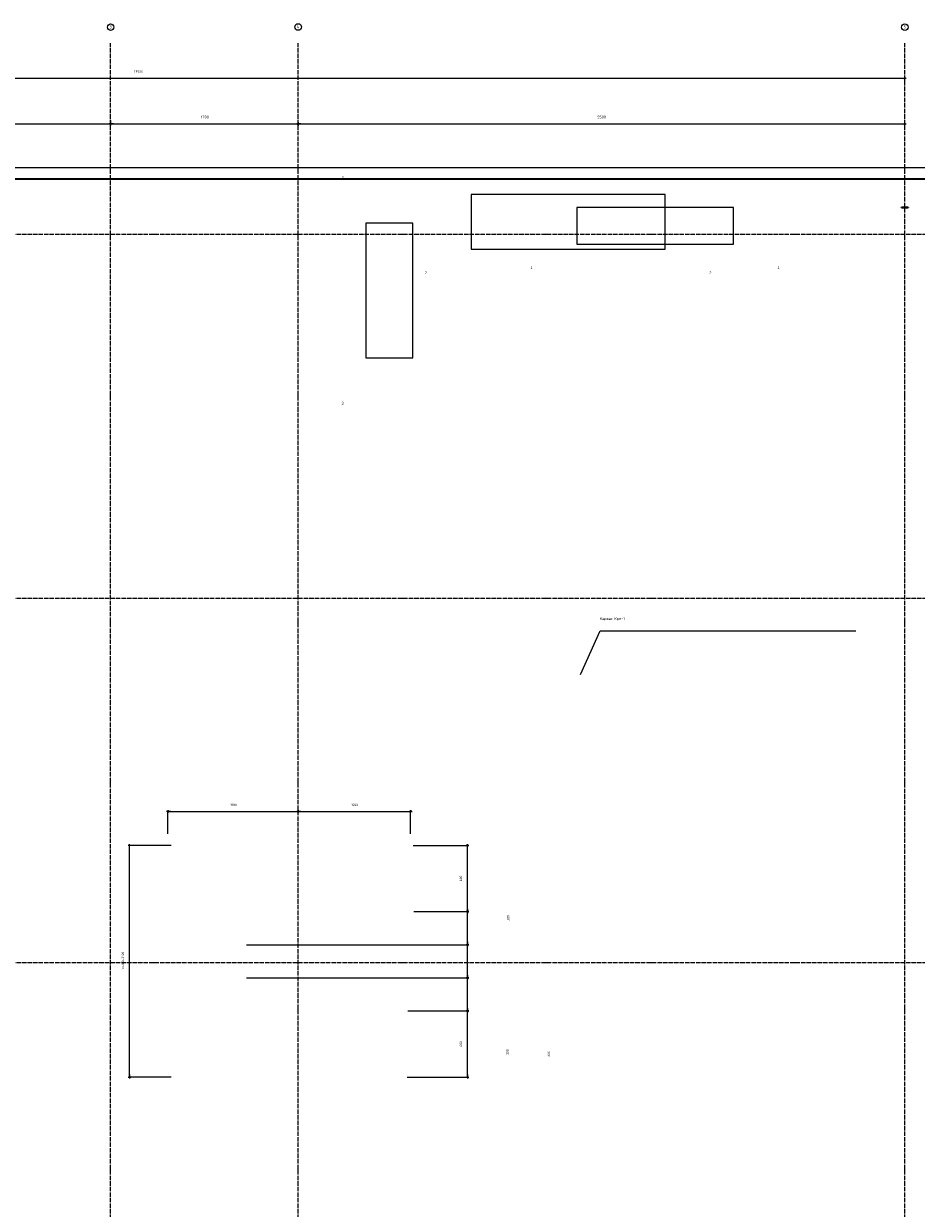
# Model space of a CAD drawing. Header units: millimetres. Extents: x -3170 to 89801, y -74170 to 82422.
# Tile 92 of 105: x 65912 to 74005, y 58952 to 69687. Entities that reach past the tile are written whole.
import ezdxf

# ---------------------------------------------------------------- set-up
doc = ezdxf.new("R2010")
doc.units = ezdxf.units.MM
doc.header["$PDMODE"] = 65
for name, pattern in [('______11', [50, 40, -5, 0, -5]), ('______3', [50, 40, -10]), ('______5', [110, 80, -10, 10, -10])]:
    doc.linetypes.add(name, pattern=pattern)
for name, color, linetype, lineweight in [('Standard', 7, 'Continuous', 25), ('Балка_ общее', 7, '______3', 13), ('Размерная линия_ общее', 7, 'Continuous', 13)]:
    doc.layers.add(name, color=color, linetype=linetype, lineweight=lineweight)
doc.layers.add('Осевая линия_ общее', color=7, linetype='______5', lineweight=13, true_color=0xa0a0a0)
doc.styles.add('ARIAL', font='ARIAL.TTF')
doc.styles.add('ISOCPEUR', font='ISOCPEUR')
doc.dimstyles.new('DIMSTYLE_17', dxfattribs={"dimtxt": 22, "dimasz": 25, "dimexe": 0, "dimexo": 0, "dimgap": 11, "dimtad": 2, "dimdec": 0, "dimrnd": 1, "dimzin": 12, "dimdsep": 46, "dimtxsty": 'ISOCPEUR', "dimblk1": 'ALL_ML_STRICH', "dimblk2": 'ALL_ML_STRICH', "dimsah": 1, "dimcen": 0, "dimclrd": 7, "dimclre": 256, "dimclrt": 7, "dimadec": 0, "dimazin": 0, "dimtfac": 1, "dimtdec": 0, "dimtix": 1, "dimtmove": 2, "dimatfit": 3, "dimfxl": 0, "dimtzin": 0, "dimlwd": 0, "dimlwe": -3, "dimarcsym": 0})
doc.dimstyles.new('DIMSTYLE_3', dxfattribs={"dimtxt": 22, "dimasz": 25, "dimexe": 0, "dimexo": 0, "dimgap": 11, "dimtad": 2, "dimdec": 0, "dimrnd": 5, "dimzin": 12, "dimdsep": 46, "dimtxsty": 'ISOCPEUR', "dimblk1": 'ALL_ML_STRICH', "dimblk2": 'ALL_ML_STRICH', "dimsah": 1, "dimcen": 0, "dimclrd": 7, "dimclre": 256, "dimclrt": 7, "dimadec": 0, "dimazin": 0, "dimtfac": 1, "dimtdec": 0, "dimtix": 1, "dimtmove": 2, "dimatfit": 3, "dimfxl": 0, "dimtzin": 0, "dimlwd": 0, "dimlwe": -3, "dimarcsym": 0})
doc.dimstyles.new('DIMSTYLE_5', dxfattribs={"dimtxt": 25, "dimasz": 25, "dimexe": 0, "dimexo": 0, "dimgap": 12.5, "dimtad": 2, "dimdec": 0, "dimrnd": 5, "dimzin": 12, "dimdsep": 46, "dimtxsty": 'ISOCPEUR', "dimblk1": 'ALL_ML_STRICH', "dimblk2": 'ALL_ML_STRICH', "dimsah": 1, "dimcen": 0, "dimclrd": 7, "dimclre": 256, "dimclrt": 7, "dimadec": 0, "dimazin": 0, "dimtfac": 1, "dimtdec": 0, "dimtix": 1, "dimtmove": 2, "dimatfit": 3, "dimfxl": 0, "dimtzin": 0, "dimlwd": 0, "dimlwe": -3, "dimarcsym": 0})
doc.dimstyles.new('DIMSTYLE_6', dxfattribs={"dimtxt": 22, "dimasz": 25, "dimexe": 0, "dimexo": 0, "dimgap": 11, "dimtad": 0, "dimdec": 0, "dimrnd": 5, "dimzin": 12, "dimdsep": 46, "dimtxsty": 'ISOCPEUR', "dimblk1": 'ALL_ML_STRICH', "dimblk2": 'ALL_ML_STRICH', "dimsah": 1, "dimcen": 0, "dimclrd": 7, "dimclre": 256, "dimclrt": 7, "dimadec": 0, "dimazin": 0, "dimtfac": 1, "dimtdec": 0, "dimtix": 1, "dimtmove": 2, "dimatfit": 3, "dimfxl": 0, "dimtzin": 0, "dimlwd": 0, "dimlwe": -3, "dimarcsym": 0})
doc.dimstyles.new('DIMSTYLE_7', dxfattribs={"dimtxt": 22, "dimasz": 25, "dimexe": 0, "dimexo": 0, "dimgap": 11, "dimtad": 0, "dimdec": 0, "dimrnd": 5, "dimzin": 12, "dimdsep": 46, "dimtxsty": 'ISOCPEUR', "dimblk1": 'ALL_ML_STRICH', "dimblk2": 'ALL_ML_STRICH', "dimsah": 1, "dimcen": 0, "dimclrd": 7, "dimclre": 256, "dimclrt": 7, "dimadec": 0, "dimazin": 0, "dimtfac": 1, "dimtdec": 0, "dimtix": 1, "dimtmove": 2, "dimatfit": 3, "dimfxl": 0, "dimtzin": 0, "dimlwd": 0, "dimlwe": -3, "dimarcsym": 0})

# ---------------------------------------------------------------- blocks, each defined once
blk = doc.blocks.new('ALL_ML_STRICH')
at = {"color": 0, "linetype": 'ByBlock', "lineweight": -2}
for p, q in [((-1, 0), (0.5, 0)), ((-0.3, -0.3), (0.3, 0.3)), ((0, -0.5), (0, 0.5))]:
    blk.add_line(p, q, dxfattribs=at)
blk = doc.blocks.new('*D84')
at = {"layer": 'DEFPOINTS', "color": 7, "linetype": 'Continuous', "lineweight": 13, "transparency": 33554687}
for p in [(61200, 68778), (61200, 68758), (66700, 68799)]:
    blk.add_point(p, dxfattribs=at)
at = {"layer": 'Балка_ общее', "color": 251, "linetype": 'Continuous', "lineweight": -2, "true_color": 0x656565, "transparency": 33554687}
for p, q in [((61200, 68768), (61200, 68778)), ((66700, 68809), (66700, 68778))]:
    blk.add_line(p, q, dxfattribs=at)
at = {"layer": 'Балка_ общее', "color": 7, "linetype": 'Continuous', "lineweight": -2, "transparency": 33554687}
blk.add_line((61200, 68778), (66700, 68778), dxfattribs=at)
at = {"layer": 'Балка_ общее', "color": 7, "linetype": 'Continuous', "lineweight": 13, "transparency": 33554687, "xscale": 25, "yscale": 25, "zscale": 25, "rotation": 180}
blk.add_blockref('ALL_ML_STRICH', (61200, 68778), dxfattribs=at)
at = {"layer": 'Балка_ общее', "color": 7, "linetype": 'Continuous', "lineweight": 13, "transparency": 33554687, "xscale": 25, "yscale": 25, "zscale": 25}
blk.add_blockref('ALL_ML_STRICH', (66700, 68778), dxfattribs=at)
at = {"layer": 'Балка_ общее', "color": 7, "linetype": 'Continuous', "lineweight": 13, "transparency": 33554687, "insert": (63951, 68841), "char_height": 25, "width": 100, "attachment_point": 5, "style": 'ISOCPEUR'}
blk.add_mtext('\\A1;{5500}', dxfattribs=at)
blk = doc.blocks.new('*D85')
at = {"layer": 'DEFPOINTS', "color": 7, "linetype": 'Continuous', "lineweight": 13, "transparency": 33554687}
for p in [(66700, 68799), (66700, 68778), (68400, 68758)]:
    blk.add_point(p, dxfattribs=at)
at = {"layer": 'Балка_ общее', "color": 251, "linetype": 'Continuous', "lineweight": -2, "true_color": 0x656565, "transparency": 33554687}
for p, q in [((66700, 68809), (66700, 68778)), ((68400, 68768), (68400, 68778))]:
    blk.add_line(p, q, dxfattribs=at)
at = {"layer": 'Балка_ общее', "color": 7, "linetype": 'Continuous', "lineweight": -2, "transparency": 33554687}
blk.add_line((66700, 68778), (68400, 68778), dxfattribs=at)
at = {"layer": 'Балка_ общее', "color": 7, "linetype": 'Continuous', "lineweight": 13, "transparency": 33554687, "xscale": 25, "yscale": 25, "zscale": 25, "rotation": 180}
blk.add_blockref('ALL_ML_STRICH', (66700, 68778), dxfattribs=at)
at = {"layer": 'Балка_ общее', "color": 7, "linetype": 'Continuous', "lineweight": 13, "transparency": 33554687, "xscale": 25, "yscale": 25, "zscale": 25}
blk.add_blockref('ALL_ML_STRICH', (68400, 68778), dxfattribs=at)
at = {"layer": 'Балка_ общее', "color": 7, "linetype": 'Continuous', "lineweight": 13, "transparency": 33554687, "insert": (67554, 68841), "char_height": 25, "width": 100, "attachment_point": 5, "style": 'ISOCPEUR'}
blk.add_mtext('\\A1;{1700}', dxfattribs=at)
blk = doc.blocks.new('*D86')
at = {"layer": 'DEFPOINTS', "color": 7, "linetype": 'Continuous', "lineweight": 13, "transparency": 33554687}
for p in [(68400, 68778), (68400, 68758), (73900, 68716)]:
    blk.add_point(p, dxfattribs=at)
at = {"layer": 'Балка_ общее', "color": 251, "linetype": 'Continuous', "lineweight": -2, "true_color": 0x656565, "transparency": 33554687}
for p, q in [((68400, 68768), (68400, 68778)), ((73900, 68726), (73900, 68778))]:
    blk.add_line(p, q, dxfattribs=at)
at = {"layer": 'Балка_ общее', "color": 7, "linetype": 'Continuous', "lineweight": -2, "transparency": 33554687}
blk.add_line((68400, 68778), (73900, 68778), dxfattribs=at)
at = {"layer": 'Балка_ общее', "color": 7, "linetype": 'Continuous', "lineweight": 13, "transparency": 33554687, "xscale": 25, "yscale": 25, "zscale": 25, "rotation": 180}
blk.add_blockref('ALL_ML_STRICH', (68400, 68778), dxfattribs=at)
at = {"layer": 'Балка_ общее', "color": 7, "linetype": 'Continuous', "lineweight": 13, "transparency": 33554687, "xscale": 25, "yscale": 25, "zscale": 25}
blk.add_blockref('ALL_ML_STRICH', (73900, 68778), dxfattribs=at)
at = {"layer": 'Балка_ общее', "color": 7, "linetype": 'Continuous', "lineweight": 13, "transparency": 33554687, "insert": (71151, 68841), "char_height": 25, "width": 100, "attachment_point": 5, "style": 'ISOCPEUR'}
blk.add_mtext('\\A1;{5500}', dxfattribs=at)
blk = doc.blocks.new('*D99')
at = {"layer": 'DEFPOINTS', "color": 7, "linetype": 'Continuous', "lineweight": 13, "transparency": 33554687}
for p in [(69296, 60740), (69287, 60140), (69936, 60140)]:
    blk.add_point(p, dxfattribs=at)
at = {"layer": 'Размерная линия_ общее', "color": 253, "linetype": 'Continuous', "lineweight": -2, "true_color": 0xa0a0a0, "transparency": 33554687}
for p, q in [((69396, 60740), (69936, 60740)), ((69387, 60140), (69936, 60140))]:
    blk.add_line(p, q, dxfattribs=at)
at = {"layer": 'Размерная линия_ общее', "color": 7, "linetype": 'Continuous', "lineweight": -2, "transparency": 33554687}
blk.add_line((69936, 60140), (69936, 60740), dxfattribs=at)
at = {"layer": 'Размерная линия_ общее', "color": 7, "linetype": 'Continuous', "lineweight": 13, "transparency": 33554687, "xscale": 25, "yscale": 25, "zscale": 25}
for p, rotation in [((69936, 60740), 90), ((69936, 60140), 270)]:
    blk.add_blockref('ALL_ML_STRICH', p, dxfattribs=dict(at, rotation=rotation))
at = {"layer": 'Размерная линия_ общее', "color": 7, "linetype": 'Continuous', "lineweight": 13, "transparency": 33554687, "insert": (69875, 60441), "char_height": 22, "width": 66, "attachment_point": 5, "rotation": 90, "style": 'ISOCPEUR'}
blk.add_mtext('\\A1;{600}', dxfattribs=at)
blk = doc.blocks.new('*D100')
at = {"layer": 'DEFPOINTS', "color": 7, "linetype": 'Continuous', "lineweight": 13, "transparency": 33554687}
for p in [(67831, 61040), (69296, 60740), (69936, 60740)]:
    blk.add_point(p, dxfattribs=at)
at = {"layer": 'Размерная линия_ общее', "color": 253, "linetype": 'Continuous', "lineweight": -2, "true_color": 0xa0a0a0, "transparency": 33554687}
for p, q in [((67931, 61040), (69936, 61040)), ((69396, 60740), (69936, 60740))]:
    blk.add_line(p, q, dxfattribs=at)
at = {"layer": 'Размерная линия_ общее', "color": 7, "linetype": 'Continuous', "lineweight": -2, "transparency": 33554687}
blk.add_line((69936, 60740), (69936, 61040), dxfattribs=at)
at = {"layer": 'Размерная линия_ общее', "color": 7, "linetype": 'Continuous', "lineweight": 13, "transparency": 33554687, "xscale": 25, "yscale": 25, "zscale": 25}
for p, rotation in [((69936, 61040), 90), ((69936, 60740), 270)]:
    blk.add_blockref('ALL_ML_STRICH', p, dxfattribs=dict(at, rotation=rotation))
at = {"layer": 'Размерная линия_ общее', "color": 7, "linetype": 'Continuous', "lineweight": 13, "transparency": 33554687, "insert": (70298, 60367), "char_height": 22, "width": 66, "attachment_point": 5, "rotation": 90, "style": 'ISOCPEUR'}
blk.add_mtext('\\A1;{300}', dxfattribs=at)
blk = doc.blocks.new('*D101')
at = {"layer": 'DEFPOINTS', "color": 7, "linetype": 'Continuous', "lineweight": 13, "transparency": 33554687}
for p in [(67831, 61340), (67831, 61040), (69936, 61040)]:
    blk.add_point(p, dxfattribs=at)
at = {"layer": 'Размерная линия_ общее', "color": 253, "linetype": 'Continuous', "lineweight": -2, "true_color": 0xa0a0a0, "transparency": 33554687}
for p, q in [((67931, 61340), (69936, 61340)), ((67931, 61040), (69936, 61040))]:
    blk.add_line(p, q, dxfattribs=at)
at = {"layer": 'Размерная линия_ общее', "color": 7, "linetype": 'Continuous', "lineweight": -2, "transparency": 33554687}
blk.add_line((69936, 61040), (69936, 61340), dxfattribs=at)
at = {"layer": 'Размерная линия_ общее', "color": 7, "linetype": 'Continuous', "lineweight": 13, "transparency": 33554687, "xscale": 25, "yscale": 25, "zscale": 25}
for p, rotation in [((69936, 61340), 90), ((69936, 61040), 270)]:
    blk.add_blockref('ALL_ML_STRICH', p, dxfattribs=dict(at, rotation=rotation))
at = {"layer": 'Размерная линия_ общее', "color": 7, "linetype": 'Continuous', "lineweight": 13, "transparency": 33554687, "insert": (70672, 60349), "char_height": 22, "width": 66, "attachment_point": 5, "rotation": 90, "style": 'ISOCPEUR'}
blk.add_mtext('\\A1;{300}', dxfattribs=at)
blk = doc.blocks.new('*D102')
at = {"layer": 'DEFPOINTS', "color": 7, "linetype": 'Continuous', "lineweight": 13, "transparency": 33554687}
for p in [(69348, 61640), (67831, 61340), (69936, 61340)]:
    blk.add_point(p, dxfattribs=at)
at = {"layer": 'Размерная линия_ общее', "color": 253, "linetype": 'Continuous', "lineweight": -2, "true_color": 0xa0a0a0, "transparency": 33554687}
for p, q in [((69448, 61640), (69936, 61640)), ((67931, 61340), (69936, 61340))]:
    blk.add_line(p, q, dxfattribs=at)
at = {"layer": 'Размерная линия_ общее', "color": 7, "linetype": 'Continuous', "lineweight": -2, "transparency": 33554687}
blk.add_line((69936, 61340), (69936, 61640), dxfattribs=at)
at = {"layer": 'Размерная линия_ общее', "color": 7, "linetype": 'Continuous', "lineweight": 13, "transparency": 33554687, "xscale": 25, "yscale": 25, "zscale": 25}
for p, rotation in [((69936, 61640), 90), ((69936, 61340), 270)]:
    blk.add_blockref('ALL_ML_STRICH', p, dxfattribs=dict(at, rotation=rotation))
at = {"layer": 'Размерная линия_ общее', "color": 7, "linetype": 'Continuous', "lineweight": 13, "transparency": 33554687, "insert": (70304, 61583), "char_height": 22, "width": 66, "attachment_point": 5, "rotation": 90, "style": 'ISOCPEUR'}
blk.add_mtext('\\A1;{300}', dxfattribs=at)
blk = doc.blocks.new('*D103')
at = {"layer": 'DEFPOINTS', "color": 7, "linetype": 'Continuous', "lineweight": 13, "transparency": 33554687}
for p in [(69342, 62240), (69348, 61640), (69936, 61640)]:
    blk.add_point(p, dxfattribs=at)
at = {"layer": 'Размерная линия_ общее', "color": 253, "linetype": 'Continuous', "lineweight": -2, "true_color": 0xa0a0a0, "transparency": 33554687}
for p, q in [((69442, 62240), (69936, 62240)), ((69448, 61640), (69936, 61640))]:
    blk.add_line(p, q, dxfattribs=at)
at = {"layer": 'Размерная линия_ общее', "color": 7, "linetype": 'Continuous', "lineweight": -2, "transparency": 33554687}
blk.add_line((69936, 61640), (69936, 62240), dxfattribs=at)
at = {"layer": 'Размерная линия_ общее', "color": 7, "linetype": 'Continuous', "lineweight": 13, "transparency": 33554687, "xscale": 25, "yscale": 25, "zscale": 25}
for p, rotation in [((69936, 62240), 90), ((69936, 61640), 270)]:
    blk.add_blockref('ALL_ML_STRICH', p, dxfattribs=dict(at, rotation=rotation))
at = {"layer": 'Размерная линия_ общее', "color": 7, "linetype": 'Continuous', "lineweight": 13, "transparency": 33554687, "insert": (69875, 61941), "char_height": 22, "width": 66, "attachment_point": 5, "rotation": 90, "style": 'ISOCPEUR'}
blk.add_mtext('\\A1;{600}', dxfattribs=at)
blk = doc.blocks.new('*D104')
at = {"layer": 'DEFPOINTS', "color": 7, "linetype": 'Continuous', "lineweight": 13, "transparency": 33554687}
for p in [(67220, 62548), (68400, 62479), (67220, 62246)]:
    blk.add_point(p, dxfattribs=at)
at = {"layer": 'Размерная линия_ общее', "color": 253, "linetype": 'Continuous', "lineweight": -2, "true_color": 0xa0a0a0, "transparency": 33554687}
for p, q in [((67220, 62346), (67220, 62548)), ((68400, 62548), (68400, 62548))]:
    blk.add_line(p, q, dxfattribs=at)
at = {"layer": 'Размерная линия_ общее', "color": 7, "linetype": 'Continuous', "lineweight": -2, "transparency": 33554687}
blk.add_line((67220, 62548), (68400, 62548), dxfattribs=at)
at = {"layer": 'Размерная линия_ общее', "color": 7, "linetype": 'Continuous', "lineweight": 13, "transparency": 33554687, "xscale": 25, "yscale": 25, "zscale": 25, "rotation": 180}
blk.add_blockref('ALL_ML_STRICH', (67220, 62548), dxfattribs=at)
at = {"layer": 'Размерная линия_ общее', "color": 7, "linetype": 'Continuous', "lineweight": 13, "transparency": 33554687, "xscale": 25, "yscale": 25, "zscale": 25}
blk.add_blockref('ALL_ML_STRICH', (68400, 62548), dxfattribs=at)
at = {"layer": 'Размерная линия_ общее', "color": 7, "linetype": 'Continuous', "lineweight": 13, "transparency": 33554687, "insert": (67815, 62609), "char_height": 22, "width": 88, "attachment_point": 5, "style": 'ISOCPEUR'}
blk.add_mtext('\\A1;{1180}', dxfattribs=at)
blk = doc.blocks.new('*D105')
at = {"layer": 'DEFPOINTS', "color": 7, "linetype": 'Continuous', "lineweight": 13, "transparency": 33554687}
for p in [(68400, 62548), (68400, 62479), (69420, 62246)]:
    blk.add_point(p, dxfattribs=at)
at = {"layer": 'Размерная линия_ общее', "color": 253, "linetype": 'Continuous', "lineweight": -2, "true_color": 0xa0a0a0, "transparency": 33554687}
for p, q in [((68400, 62548), (68400, 62548)), ((69420, 62346), (69420, 62548))]:
    blk.add_line(p, q, dxfattribs=at)
at = {"layer": 'Размерная линия_ общее', "color": 7, "linetype": 'Continuous', "lineweight": -2, "transparency": 33554687}
blk.add_line((68400, 62548), (69420, 62548), dxfattribs=at)
at = {"layer": 'Размерная линия_ общее', "color": 7, "linetype": 'Continuous', "lineweight": 13, "transparency": 33554687, "xscale": 25, "yscale": 25, "zscale": 25, "rotation": 180}
blk.add_blockref('ALL_ML_STRICH', (68400, 62548), dxfattribs=at)
at = {"layer": 'Размерная линия_ общее', "color": 7, "linetype": 'Continuous', "lineweight": 13, "transparency": 33554687, "xscale": 25, "yscale": 25, "zscale": 25}
blk.add_blockref('ALL_ML_STRICH', (69420, 62548), dxfattribs=at)
at = {"layer": 'Размерная линия_ общее', "color": 7, "linetype": 'Continuous', "lineweight": 13, "transparency": 33554687, "insert": (68913, 62609), "char_height": 22, "width": 88, "attachment_point": 5, "style": 'ISOCPEUR'}
blk.add_mtext('\\A1;{1020}', dxfattribs=at)
blk = doc.blocks.new('*D106')
at = {"layer": 'DEFPOINTS', "color": 7, "linetype": 'Continuous', "lineweight": 13, "transparency": 33554687}
for p in [(67348, 62240), (66871, 60140), (67348, 60140)]:
    blk.add_point(p, dxfattribs=at)
at = {"layer": 'Размерная линия_ общее', "color": 253, "linetype": 'Continuous', "lineweight": -2, "true_color": 0xa0a0a0, "transparency": 33554687}
for p, q in [((67248, 62240), (66871, 62240)), ((67248, 60140), (66871, 60140))]:
    blk.add_line(p, q, dxfattribs=at)
at = {"layer": 'Размерная линия_ общее', "color": 7, "linetype": 'Continuous', "lineweight": -2, "transparency": 33554687}
blk.add_line((66871, 60140), (66871, 62240), dxfattribs=at)
at = {"layer": 'Размерная линия_ общее', "color": 7, "linetype": 'Continuous', "lineweight": 13, "transparency": 33554687, "xscale": 25, "yscale": 25, "zscale": 25}
for p, rotation in [((66871, 62240), 90), ((66871, 60140), 270)]:
    blk.add_blockref('ALL_ML_STRICH', p, dxfattribs=dict(at, rotation=rotation))
at = {"layer": 'Размерная линия_ общее', "color": 7, "linetype": 'Continuous', "lineweight": 13, "transparency": 33554687, "insert": (66799, 61116), "char_height": 22, "width": 1.1, "attachment_point": 1, "rotation": 90, "line_spacing_factor": 0.60241, "style": 'ISOCPEUR'}
blk.add_mtext('7х300=2100', dxfattribs=at)
blk = doc.blocks.new('*D529')
at = {"layer": 'DEFPOINTS', "color": 7, "linetype": 'Continuous', "lineweight": 13, "transparency": 33554687}
for p in [(60000, 69390), (73900, 69270), (60000, 69192)]:
    blk.add_point(p, dxfattribs=at)
at = {"layer": 'Размерная линия_ общее', "color": 253, "linetype": 'Continuous', "lineweight": -2, "true_color": 0xa0a0a0, "transparency": 33554687}
for p, q in [((60000, 69290), (60000, 69192)), ((73900, 69170), (73900, 69192))]:
    blk.add_line(p, q, dxfattribs=at)
at = {"layer": 'Размерная линия_ общее', "color": 7, "linetype": 'Continuous', "lineweight": -2, "transparency": 33554687}
blk.add_line((60000, 69192), (73900, 69192), dxfattribs=at)
at = {"layer": 'Размерная линия_ общее', "color": 7, "linetype": 'Continuous', "lineweight": 13, "transparency": 33554687, "xscale": 25, "yscale": 25, "zscale": 25, "rotation": 180}
blk.add_blockref('ALL_ML_STRICH', (60000, 69192), dxfattribs=at)
at = {"layer": 'Размерная линия_ общее', "color": 7, "linetype": 'Continuous', "lineweight": 13, "transparency": 33554687, "xscale": 25, "yscale": 25, "zscale": 25}
blk.add_blockref('ALL_ML_STRICH', (73900, 69192), dxfattribs=at)
at = {"layer": 'Размерная линия_ общее', "color": 7, "linetype": 'Continuous', "lineweight": 13, "transparency": 33554687, "insert": (66953, 69253), "char_height": 22, "width": 110, "attachment_point": 5, "style": 'ISOCPEUR'}
blk.add_mtext('\\A1;{13900}', dxfattribs=at)
blk = doc.blocks.new('СЛОЖНЫЙ_ОБЪЕКТ_5')
at = {"layer": 'Осевая линия_ общее', "color": 253, "linetype": '______11', "lineweight": -3, "true_color": 0xa0a0a0, "transparency": 33554687}
for p, q in [((66700, 45830), (66700, 69510)), ((68400, 45830), (68400, 69510)), ((73900, 45830), (73900, 69510)), ((57980, 67780), (74900, 67780)), ((57980, 64480), (74900, 64480)), ((57980, 61180), (76830, 61180))]:
    blk.add_line(p, q, dxfattribs=at)
at = {"layer": 'Осевая линия_ общее', "color": 7, "linetype": 'Continuous', "lineweight": 13, "transparency": 33554687}
for centre, radius in [((66700.2, 69655.5), 29.2), ((68400.1, 69656.8), 29.9), ((73900.2, 69655.5), 29.2)]:
    blk.add_circle(centre, radius, dxfattribs=at)
at = {"layer": 'Осевая линия_ общее', "color": 7, "linetype": 'Continuous', "lineweight": 13, "transparency": 33554687, "char_height": 30, "attachment_point": 7, "style": 'ISOCPEUR'}
for s, insert, width in [('\\W0.78;3', (66689.7, 69642.5), 32.641), ('\\W0.80;4', (68388.1, 69643.8), 35.983), ('\\W0.78;5', (73889.7, 69642.5), 32.641)]:
    blk.add_mtext(s, dxfattribs=dict(at, insert=insert, width=width))
at = {"layer": 'Балка_ общее', "color": 7, "linetype": 'Continuous', "lineweight": 13, "transparency": 33554687}
for base, p1, p2, picture, middle in [((66700, 68778), (61200, 68767.8), (66700, 68809.4), '*D84', (63951.2, 68840.5)), ((68400, 68778), (66700, 68809.4), (68400, 68767.8), '*D85', (67553.7, 68840.5)), ((73900, 68778), (68400, 68767.8), (73900, 68726.2), '*D86', (71151.2, 68840.5))]:
    dim = blk.add_linear_dim(base=base, p1=p1, p2=p2, dimstyle='DIMSTYLE_5', override={"dimpost": '<>', "dimclrd": 7, "dimclre": 251, "dimclrt": 7, "dimlwd": 0, "dimlwe": 65533}, dxfattribs=at)
    dim.commit()
    dim.dimension.update_dxf_attribs({"geometry": picture, "text_midpoint": middle, "dimtype": 160})

msp = doc.modelspace()

# ---------------------------------------------------------------- linework, layer by layer
at = {"color": 52, "linetype": 'Continuous', "lineweight": -3, "transparency": 33554687}
for p, q in [((69967.7, 68138.3), (69967.7, 67642)), ((71727.7, 68138.3), (69967.7, 68138.3)), ((69967.7, 68138.3), (69967.7, 67642)), ((71727.7, 68138.3), (69967.7, 68138.3)), ((71727.7, 67642), (71727.7, 68138.3)), ((71727.7, 67642), (71727.7, 68138.3)), ((70926.1, 68019.6), (70926.1, 67689)), ((72346.1, 68019.6), (70926.1, 68019.6)), ((70926.1, 68019.6), (70926.1, 67689)), ((72346.1, 68019.6), (70926.1, 68019.6)), ((72346.1, 67689), (72346.1, 68019.6)), ((72346.1, 67689), (72346.1, 68019.6)), ((69440.7, 67879.9), (69013.1, 67879.9)), ((69013.1, 67879.9), (69013.1, 66659.9)), ((69440.7, 67879.9), (69013.1, 67879.9)), ((69013.1, 67879.9), (69013.1, 66659.9)), ((69440.7, 66659.9), (69440.7, 67879.9)), ((69440.7, 66659.9), (69440.7, 67879.9)), ((69967.7, 67642), (71727.7, 67642)), ((69967.7, 67642), (71727.7, 67642)), ((70926.1, 67689), (72346.1, 67689)), ((70926.1, 67689), (72346.1, 67689)), ((69013.1, 66659.9), (69440.7, 66659.9)), ((69013.1, 66659.9), (69440.7, 66659.9))]:
    msp.add_line(p, q, dxfattribs=at)
at = {"color": 7, "linetype": 'Continuous', "lineweight": 35, "transparency": 33554687}
for p, q in [((73870, 68020), (73870, 68023.1)), ((73870, 68023.1), (73930, 68023.1)), ((73870, 68020), (73930, 68020)), ((73930, 68023.1), (73930, 68020))]:
    msp.add_line(p, q, dxfattribs=at)
at = {"layer": 'Standard', "color": 7, "linetype": 'Continuous', "lineweight": 18, "transparency": 33554687}
msp.add_lwpolyline([(59250, 46540), (76440, 46540), (76440, 68380), (59250, 68380), (59250, 46540)], dxfattribs=at)
at = {"layer": 'Осевая линия_ общее', "color": 7, "linetype": 'Continuous', "lineweight": 25, "transparency": 33554687}
msp.add_lwpolyline([(70961, 63790), (71136.8, 64184.4), (73456.8, 64184.4)], dxfattribs=at)
at = {"layer": 'Размерная линия_ общее', "color": 7, "linetype": 'Continuous', "lineweight": 35, "transparency": 33554687}
msp.add_line((60600, 68280), (74500, 68280), dxfattribs=at)

# ---------------------------------------------------------------- block references
at = {"layer": 'Балка_ общее', "color": 7, "linetype": 'Continuous', "lineweight": 13, "transparency": 33554687}
msp.add_blockref('СЛОЖНЫЙ_ОБЪЕКТ_5', (0, 0), dxfattribs=at)

# ---------------------------------------------------------------- texts
at = {"layer": 'Standard', "color": 7, "linetype": 'Continuous', "lineweight": 13, "transparency": 33554687, "char_height": 25, "style": 'ARIAL'}
for s, insert, width, attachment_point in [('\\W0.99;3', (68813.1, 68279.9), 31.962, 9), ('\\W0.99;2', (69567.7, 67442), 31.962, 3), ('\\W0.90;1', (70526.1, 67489), 30.864, 3), ('\\W0.99;2', (72127.7, 67442), 31.962, 1), ('\\W0.90;1', (72746.1, 67489), 30.864, 1), ('\\W0.99;3', (68813.1, 66259.9), 31.962, 3)]:
    msp.add_mtext(s, dxfattribs=dict(at, insert=insert, width=width, attachment_point=attachment_point))
at = {"layer": 'Standard', "color": 7, "linetype": 'Continuous', "lineweight": 25, "transparency": 33554687, "insert": (71136.8, 64276), "char_height": 25, "width": 221.932, "attachment_point": 7, "style": 'ISOCPEUR'}
msp.add_mtext('\\A1;{\\fISOCPEUR|i0|b0;\\H25.000000;\\W1.000000;\\C7;Каркас Крп-1}\\P', dxfattribs=at)

# ---------------------------------------------------------------- dimensions: what is measured, and where the dimension line sits
at = {"layer": 'Размерная линия_ общее', "color": 7, "linetype": 'Continuous', "lineweight": 13, "transparency": 33554687}
for base, p1, p2, dimstyle, picture, middle in [((73900, 69192.1), (60000, 69290.3), (73900, 69169.7), 'DIMSTYLE_17', '*D529', (66953.3, 69253.1)), ((68400, 62547.7), (67220, 62346), (68400, 62547.7), 'DIMSTYLE_3', '*D104', (67815.5, 62608.7)), ((69420, 62547.7), (68400, 62547.7), (69420, 62346), 'DIMSTYLE_3', '*D105', (68913.3, 62608.7))]:
    dim = msp.add_linear_dim(base=base, p1=p1, p2=p2, dimstyle=dimstyle, override={"dimpost": '<>', "dimclrd": 7, "dimclre": 253, "dimclrt": 7, "dimlwd": 0, "dimlwe": 65533}, dxfattribs=at)
    dim.commit()
    dim.dimension.update_dxf_attribs({"geometry": picture, "text_midpoint": middle, "dimtype": 160})
dim = msp.add_linear_dim(base=(66870.9, 62240), p1=(67247.5, 60140), p2=(67247.5, 62240), angle=90, text='7х300=2100', dimstyle='DIMSTYLE_3', override={"dimpost": '<>', "dimclrd": 7, "dimclre": 253, "dimclrt": 7, "dimlwd": 0, "dimlwe": 65533}, dxfattribs=at)
dim.commit()
dim.dimension.update_dxf_attribs({"geometry": '*D106', "text_midpoint": (66859.9, 61190), "dimtype": 160})
for base, p1, p2, dimstyle, picture, middle in [((69936.1, 62240), (69447.8, 61640), (69442.3, 62240), 'DIMSTYLE_3', '*D103', (69875.1, 61941.1)), ((69936.1, 61640), (67930.6, 61340), (69447.8, 61640), 'DIMSTYLE_7', '*D102', (70304.5, 61583.1)), ((69936.1, 61340), (67930.6, 61040), (67930.6, 61340), 'DIMSTYLE_7', '*D101', (70672.1, 60348.9)), ((69936.1, 61040), (69395.8, 60740), (67930.6, 61040), 'DIMSTYLE_6', '*D100', (70298.1, 60367.2)), ((69936.1, 60740), (69387.4, 60140), (69395.8, 60740), 'DIMSTYLE_3', '*D99', (69875.1, 60441.1))]:
    dim = msp.add_linear_dim(base=base, p1=p1, p2=p2, angle=90, dimstyle=dimstyle, override={"dimpost": '<>', "dimclrd": 7, "dimclre": 253, "dimclrt": 7, "dimlwd": 0, "dimlwe": 65533}, dxfattribs=at)
    dim.commit()
    dim.dimension.update_dxf_attribs({"geometry": picture, "text_midpoint": middle, "dimtype": 160})

doc.saveas('drawing.dxf')
